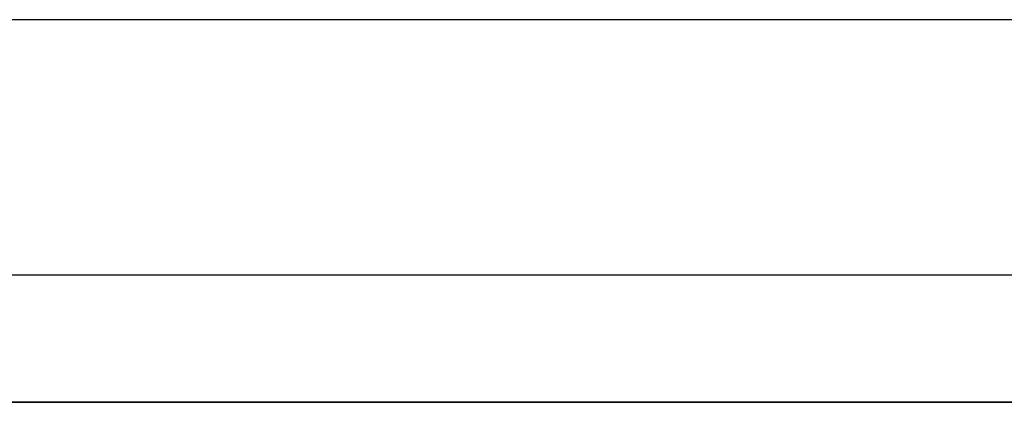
# Model space of a CAD drawing. Header units: millimetres. Extents: x -715 to 710, y 0 to 720.
# Tile 202 of 203: x -501 to -385, y 482 to 527. Entities that reach past the tile are written whole.
import ezdxf

# ---------------------------------------------------------------- set-up
doc = ezdxf.new("R2010")
doc.units = ezdxf.units.MM
doc.header["$MEASUREMENT"] = 0
doc.layers.add('IGES LEVEL 36', color=7, linetype='Continuous')
doc.layers.add('IGES LEVEL 44', color=7, linetype='Continuous')

msp = doc.modelspace()

# ---------------------------------------------------------------- linework, layer by layer
at = {"layer": 'IGES LEVEL 36', "color": 255}
for points in [[(682.5, 482, -315), (0, 482, -315), (-682.5, 482, -315)], [(-682.5, 482, -333), (0, 482, -333), (682.5, 482, -333)]]:
    msp.add_open_spline(points, degree=2, dxfattribs=at)
at = {"layer": 'IGES LEVEL 44'}
msp.add_open_spline([(-5, 527, -223), (-254.5, 527, -223), (-504, 527, -223)], degree=2, dxfattribs=at)
at = {"layer": 'IGES LEVEL 44', "color": 253}
for points in [[(-5, 527, -223), (-254.5, 527, -223), (-504, 527, -223)], [(-5, 527, -223), (-254.5, 527, -223), (-504, 527, -223)], [(-691.5, 497, -338), (0, 497, -338), (691.5, 497, -338)], [(-504, 497, -223), (-254.5, 497, -223), (-5, 497, -223)]]:
    msp.add_open_spline(points, degree=2, dxfattribs=at)

doc.saveas('drawing.dxf')
